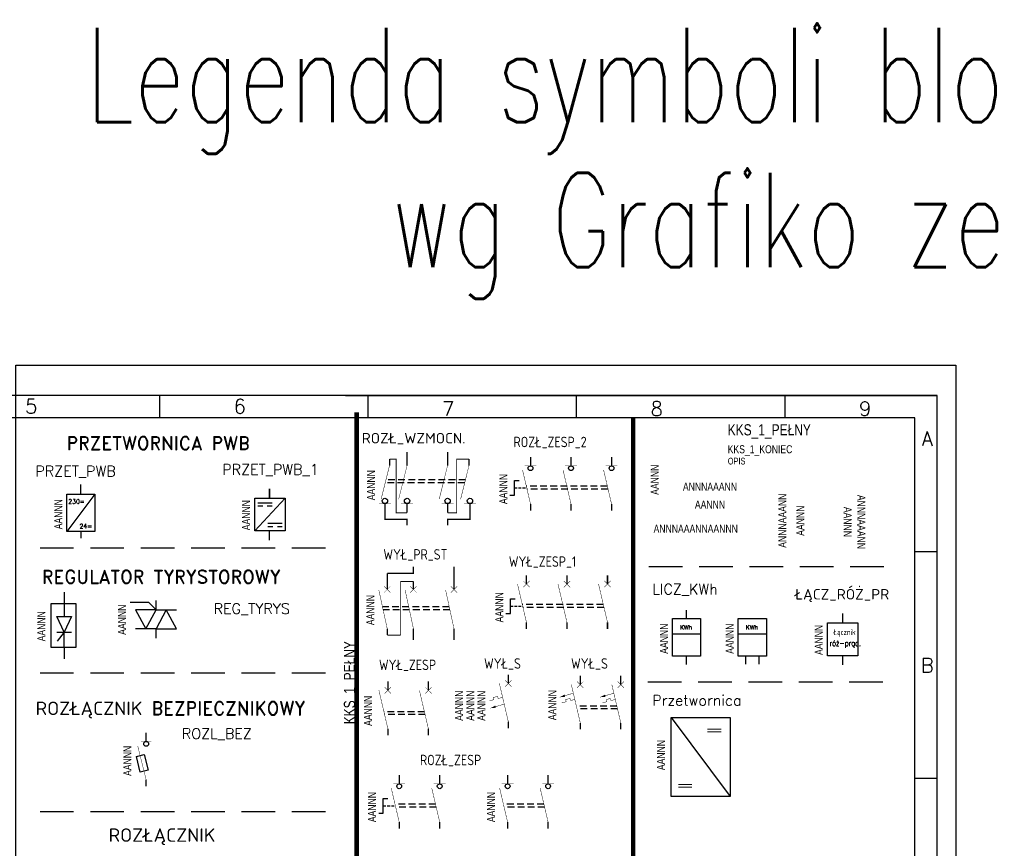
# Model space of a CAD drawing. Header units: millimetres. Extents: x 947 to 1808, y 151 to 525.
# Tile 13 of 27: x 1158 to 1378, y 340 to 525. Entities that reach past the tile are written whole.
import ezdxf
from ezdxf.enums import TextEntityAlignment as Align

# ---------------------------------------------------------------- set-up
doc = ezdxf.new("R2010")
doc.units = ezdxf.units.MM
doc.header["$LTSCALE"] = 15
doc.linetypes.add('DASHED', pattern=[0.75, 0.5, -0.25])
doc.layers.add('E-Przerywana', color=7, linetype='DASHED')
doc.layers.add('KKS_1', color=7, linetype='Continuous', lineweight=5)
doc.styles.add('ADESK1', font='romans', dxfattribs={"bigfont": 'bigfont'})
doc.styles.add('ROMAND', font='romand.shx')
doc.styles.add('ROMANS', font='romans.shx', dxfattribs={"width": 0.7})

# ---------------------------------------------------------------- blocks, each defined once
blk = doc.blocks.new('KKS_1A')
at = {"layer": 'KKS_1', "color": 7, "width": 0.8}
for tag, p in [('KKS_1_POCZ', (9.35, 0.84)), ('KKS_1_KONIEC', (9.35, -3.16))]:
    blk.add_attdef(tag, text='', height=1.8, dxfattribs=at).set_placement(p, align=Align.CENTER)
at = {"layer": 'KKS_1', "color": 7, "width": 0.8, "flags": 1}
blk.add_attdef('KKS_1_PEŁNY', text='', height=2.5, dxfattribs=at).set_placement((9.35, -6.16), align=Align.CENTER)
blk.add_attdef('OPIS', (0.14, -8.66), '', height=1.5, dxfattribs=at)
blk = doc.blocks.new('KKS_1')
at = {"layer": 'KKS_1', "color": 7, "width": 0.8}
blk.add_attdef('KKS_1_PEŁNY', (0.24, 0.41), '', height=1.8, dxfattribs=at)
at = {"layer": 'KKS_1', "color": 7, "width": 0.8, "flags": 1}
blk.add_attdef('OPIS', (0.25, -1.68), '', height=1.5, dxfattribs=at)
blk = doc.blocks.new('PRZET_PWB')
for p, q in [((0, -2.14), (0, 0)), ((-3.14, -10.54), (-3.14, -2.14)), ((3.14, -2.14), (-3.14, -10.54)), ((-3.14, -2.14), (3.14, -2.14)), ((3.14, -2.14), (3.14, -10.54)), ((3.14, -10.54), (-3.14, -10.54)), ((0, -10.54), (0, -12))]:
    blk.add_line(p, q)
at = {"style": 'ROMAND'}
for s, p in [('230=', (-2.82, -4.3)), ('24=', (-0.3, -9.83))]:
    blk.add_text(s, height=1, dxfattribs=at).set_placement(p)
at = {"layer": 'KKS_1', "color": 7, "width": 0.8, "flags": 1}
for tag, p, height in [('KKS_1_PEŁNY', (-8.08, -12.58), 2.5), ('OPIS', (-1.58, -12.56), 1.5)]:
    blk.add_attdef(tag, p, '', height=height, rotation=90, dxfattribs=at)
at = {"layer": 'KKS_1', "color": 7, "width": 0.8}
blk.add_attdef('KKS_1_KONIEC', text='', height=1.8, rotation=90, dxfattribs=at).set_placement((-4.14, -6.65), align=Align.CENTER)
blk = doc.blocks.new('KKS_2')
at = {"layer": 'KKS_1', "color": 7, "width": 0.8, "flags": 1}
for tag, p, height in [('KKS_1_PEŁNY', (0.34, 4.79), 2.5), ('OPIS', (0.35, -1.71), 1.5)]:
    blk.add_attdef(tag, p, '', height=height, dxfattribs=at)
at = {"layer": 'KKS_1', "color": 7, "width": 0.8}
blk.add_attdef('KKS_1_KONIEC', (0.34, 0.79), '', height=1.8, dxfattribs=at)
blk = doc.blocks.new('A3-grafiko')
at = {"color": 5}
for p, q in [((236.21, 287), (236.21, 282)), ((277.78, 287), (410, 287)), ((282.79, 287), (282.79, 282)), ((329.38, 287), (329.38, 282)), ((375.97, 287), (375.97, 282)), ((410, 252.03), (405, 252.03)), ((410, 201.35), (405, 201.35))]:
    blk.add_line(p, q, dxfattribs=at)
at = {"color": 5, "linetype": 'Continuous'}
for p, q in [((405, 282), (29, 282)), ((405, 36.6), (405, 282))]:
    blk.add_line(p, q, dxfattribs=at)
blk.add_lwpolyline([(0, 0), (410, 0), (410, 287), (0, 287)], close=True, dxfattribs=at)
at = {"color": 5, "style": 'ADESK1'}
for s, p in [('5', (207.58, 282.98)), ('6', (254.17, 282.98)), ('7', (300.75, 282.44)), ('8', (347.34, 282.44)), ('9', (393.92, 282.44)), ('A', (407.81, 275.77)), ('B', (407.81, 225.09))]:
    blk.add_text(s, height=3.2, dxfattribs=at).set_placement(p, align=Align.CENTER)
at = {"color": 250, "style": 'ROMAND', "width": 0.9}
for tag, p, height in [('OPRACOWAŁ', (37.1, 33.56), 2), ('ZMIANA1', (109.38, 33.46), 2), ('ZMIANA2', (155.38, 33.46), 2), ('ZMIANA3', (201.38, 33.46), 2), ('RODZAJ_DOK', (249.47, 33.04), 2.24), ('BRANŻA', (290.24, 33.04), 2.24), ('NAZWA_ZAKŁADU', (375.8, 32.73), 2.24), ('DATA1', (83.57, 32.98), 2), ('OZN_DOK1', (326.14, 32.25), 2.24), ('SPRAWDZIŁ', (37.1, 29.56), 2), ('DATA2', (83.57, 28.98), 2), ('ZM1_WPROW', (104.85, 29.7), 2), ('DATA', (136.06, 29.29), 2), ('ZM2_WPROW', (150.85, 29.7), 2), ('DATA', (182.06, 29.29), 2), ('ZM3_WPROW', (196.85, 29.7), 2), ('DATA', (228.06, 29.29), 2), ('OZN_DOK2', (326.14, 28.41), 2.24), ('NAZWA_OBIEKTU', (375.8, 28.31), 2.24), ('ZATWIERDZIŁ', (37.1, 25.56), 2), ('DATA3', (83.57, 24.98), 2), ('ZM1_ZATW', (104.85, 25.7), 2), ('DATA', (136.06, 25.29), 2), ('ZM2_ZATW', (150.85, 25.7), 2), ('DATA', (182.06, 25.29), 2), ('ZM3_ZATW', (196.85, 25.7), 2), ('DATA', (228.06, 25.29), 2), ('NAZWA_PRAC', (337.12, 22.56), 2.24), ('OPIS_ZM_1', (98.41, 19.26), 1.5), ('OPIS_ZM_2', (144.41, 19.26), 1.5), ('OPIS_ZM_3', (190.41, 19.26), 1.5), ('OPIS_ZM_1', (98.41, 16.76), 1.5), ('OPIS_ZM_2', (144.41, 16.76), 1.5), ('OPIS_ZM_3', (190.41, 16.76), 1.5), ('1', (392.03, 15.36), 2.24), ('144', (401.64, 16), 2.24), ('OPIS_ZM_1', (98.41, 14.26), 1.5), ('OPIS_ZM_2', (144.41, 14.26), 1.5), ('OPIS_ZM_3', (190.41, 14.26), 1.5), ('1:1', (368.28, 15.07), 2.24), ('00', (381.56, 12.67), 2.24), ('A3', (368.28, 6.92), 2.24), ('APLIKACJA', (392.03, 7.2), 2)]:
    blk.add_attdef(tag, p, '', height=height, dxfattribs=at)
at = {"color": 1, "style": 'ROMAND'}
for tag, p, height, width in [('TYTUL_1', (249.41, 28.34), 2.24, 0.9), ('TYTUL_2', (249.41, 25.22), 2.24, 0.9), ('TYTUL_3', (249.41, 22.18), 2.24, 0.9), ('PLIK', (37.72, 6.22), 1.8, 0.8)]:
    blk.add_attdef(tag, p, '', height=height, dxfattribs=dict(at, width=width))
blk.add_attdef('NUMER_RYS', text='', height=2.34, dxfattribs=at).set_placement((403.57, 22.95), align=Align.RIGHT)
at = {"color": 250, "style": 'ROMAND', "width": 0.9, "flags": 2}
for tag, p in [('ZAMAWIAJĄCY', (36.8, 20.95)), ('NR_UMOWY', (36.8, 15.67)), ('NAZWA_PROJEKTU', (36.8, 10.73))]:
    blk.add_attdef(tag, p, '', height=2.24, dxfattribs=at)
at = {"color": 1, "style": 'ROMAND', "width": 0.9}
blk.add_attdef('NR_DOK', text='', height=2.55, dxfattribs=at).set_placement((341.16, 12.86), align=Align.CENTER)
blk = doc.blocks.new('PRZET_PWB_1')
for p, q in [((0, -2.08), (0, 0)), ((0, 0), (0, -2.08)), ((-3.32, -9.41), (-3.32, -2.08)), ((-3.32, -9.41), (3.46, -2.08)), ((-3.32, -9.41), (-3.32, -2.08)), ((3.46, -2.08), (-3.32, -9.41)), ((-3.32, -2.08), (3.46, -2.08)), ((-3.32, -2.08), (3.46, -2.08)), ((3.46, -2.08), (3.46, -9.41)), ((3.46, -2.08), (3.46, -9.41)), ((0.54, -3.18), (-2.64, -3.18)), ((-2.64, -3.83), (-1.55, -3.83)), ((-0.53, -3.83), (0.56, -3.83)), ((2.79, -7.74), (-0.4, -7.74)), ((-0.39, -8.39), (0.7, -8.39)), ((1.72, -8.39), (2.81, -8.39)), ((3.46, -9.41), (-3.32, -9.41)), ((3.46, -9.41), (-3.32, -9.41)), ((0, -11.48), (0, -9.41)), ((0, -11.48), (0, -9.41))]:
    blk.add_line(p, q)
at = {"layer": 'KKS_1', "color": 7, "width": 0.8, "flags": 1}
for tag, p, height in [('KKS_1_PEŁNY', (-8.1, -9.44), 2.5), ('OPIS', (-1.6, -9.43), 1.5)]:
    blk.add_attdef(tag, p, '', height=height, rotation=90, dxfattribs=at)
at = {"layer": 'KKS_1', "color": 7, "width": 0.8}
blk.add_attdef('KKS_1_KONIEC', (-4.38, -9.25), '', height=1.8, rotation=90, dxfattribs=at)
blk = doc.blocks.new('REG_TYRYST')
at = {"const_width": 0.3}
for points in [[(0, -2.11), (0, 0)], [(0, -8.43), (0, -6.32)]]:
    blk.add_lwpolyline(points, dxfattribs=at)
for points in [[(-1.61, -0.49), (-5.77, -0.49)], [(0, -2.11), (-1.61, -0.49)], [(0, -2.11), (4.56, -2.11)], [(0, -6.32), (-4.56, -6.32)]]:
    blk.add_lwpolyline(points)
for points in [[(-2.28, -6.32), (-2.28, -6.32), (0, -2.11), (-4.56, -2.11)], [(2.28, -2.11), (2.28, -2.11), (0, -6.32), (4.56, -6.32)]]:
    blk.add_lwpolyline(points, close=True)
at = {"layer": 'KKS_1', "color": 7, "width": 0.8, "flags": 1}
for tag, p, height in [('KKS_1_PEŁNY', (-10.73, -8.73), 2.5), ('OPIS', (-4.23, -8.72), 1.5)]:
    blk.add_attdef(tag, p, '', height=height, rotation=90, dxfattribs=at)
at = {"layer": 'KKS_1', "color": 7, "width": 0.8}
blk.add_attdef('KKS_1_KONIEC', (-6.73, -7.68), '', height=1.8, rotation=90, dxfattribs=at)
blk = doc.blocks.new('ROZL_BEZP')
for points, const_width in [([(0, 0), (0, -1.98)], 0.3), ([(-1.15, -1.98), (0, -1.98)], 0.1), ([(0, -1.98), (1.15, -1.98)], 0.1), ([(0, -10.54), (-1.87, -3.04)], 0.1), ([(0, -10.54), (0, -12)], 0.3)]:
    blk.add_lwpolyline(points, dxfattribs=dict(const_width=const_width))
blk.add_lwpolyline([(-0.44, -4.93), (0.43, -8.42), (-1.31, -8.86), (-2.18, -5.36)], close=True)
blk.add_circle((0, -2.52), 0.537)
at = {"layer": 'KKS_1', "color": 7, "width": 0.8, "flags": 1}
for tag, p, height in [('KKS_1_PEŁNY', (-7.28, -10.34), 2.5), ('OPIS', (-0.78, -10.33), 1.5)]:
    blk.add_attdef(tag, p, '', height=height, rotation=90, dxfattribs=at)
at = {"layer": 'KKS_1', "color": 7, "width": 0.8}
blk.add_attdef('KKS_1_KONIEC', (-3.28, -9.69), '', height=1.8, rotation=90, dxfattribs=at)
blk = doc.blocks.new('Licznik KWh')
for p, q in [((-3.14, -10.27), (-3.14, -1.88)), ((-3.14, -1.88), (3.14, -1.88)), ((3.14, -1.88), (3.14, -10.27)), ((3.14, -5.34), (-3.14, -5.34)), ((3.14, -10.27), (-3.14, -10.27))]:
    blk.add_line(p, q)
at = {"const_width": 0.3}
for points in [[(0, -1.88), (0, 0)], [(0, -12.16), (0, -10.27)]]:
    blk.add_lwpolyline(points, dxfattribs=at)
at = {"style": 'ROMAND'}
blk.add_text('KWh', height=1, dxfattribs=at).set_placement((-1.46, -4.34))
at = {"layer": 'KKS_1', "color": 7, "width": 0.8, "flags": 1}
for tag, p, height in [('KKS_1_PEŁNY', (-8.08, -12.31), 2.5), ('OPIS', (-1.58, -12.3), 1.5)]:
    blk.add_attdef(tag, p, '', height=height, rotation=90, dxfattribs=at)
at = {"layer": 'KKS_1', "color": 7, "width": 0.8}
blk.add_attdef('KKS_1_KONIEC', text='', height=1.8, rotation=90, dxfattribs=at).set_placement((-4.14, -6.39), align=Align.CENTER)
blk = doc.blocks.new('Łącznik róznicowo-prądowy')
for p, q in [((-3.39, -9.45), (-3.39, -2.12)), ((-3.39, -9.45), (-3.39, -2.12)), ((-3.39, -2.12), (3.39, -2.12)), ((-3.39, -2.12), (3.39, -2.12)), ((3.39, -2.12), (3.39, -9.45)), ((3.39, -2.12), (3.39, -9.45)), ((3.39, -9.45), (-3.39, -9.45)), ((3.39, -9.45), (-3.39, -9.45))]:
    blk.add_line(p, q)
at = {"const_width": 0.3}
for points in [[(0, -2.12), (0, 0)], [(0, -11.56), (0, -9.45)]]:
    blk.add_lwpolyline(points, dxfattribs=at)
at = {"style": 'ROMANS', "width": 0.7}
for s, p in [('Łącznik', (-2.07, -4.84)), ('róż-prąd.', (-2.95, -7.29))]:
    blk.add_text(s, height=1.3, dxfattribs=at).set_placement(p)
at = {"layer": 'KKS_1', "color": 7, "width": 0.8, "flags": 1}
for tag, p, height in [('KKS_1_PEŁNY', (-8.17, -9.48), 2.5), ('OPIS', (-1.67, -9.47), 1.5)]:
    blk.add_attdef(tag, p, '', height=height, rotation=90, dxfattribs=at)
at = {"layer": 'KKS_1', "color": 7, "width": 0.8}
blk.add_attdef('KKS_1_KONIEC', (-4.45, -9.29), '', height=1.8, rotation=90, dxfattribs=at)
blk = doc.blocks.new('REG_TYRYST_1')
at = {"const_width": 0.3}
for points in [[(0, 0), (0, -2.64)], [(0, -12.3), (0, -14.96)]]:
    blk.add_lwpolyline(points, dxfattribs=at)
blk.add_lwpolyline([(-3, -2.64), (-3, -12.3), (2.66, -12.3), (2.66, -2.64)], close=True)
for points in [[(0, -2.64), (0, -5.49)], [(-1.67, -5.49), (1.61, -5.49), (0, -8.96), (-1.67, -5.49)], [(-1.65, -8.96), (1.64, -8.96)], [(-0.01, -8.96), (-1.54, -10.95)], [(0, -12.3), (0, -8.96)]]:
    blk.add_lwpolyline(points)
at = {"layer": 'KKS_1', "color": 7, "width": 0.8, "flags": 1}
for tag, p, height in [('KKS_1_PEŁNY', (-8.19, -15.32), 2.5), ('OPIS', (-1.69, -15.31), 1.5)]:
    blk.add_attdef(tag, p, '', height=height, rotation=90, dxfattribs=at)
at = {"layer": 'KKS_1', "color": 7, "width": 0.8}
blk.add_attdef('KKS_1_KONIEC', (-4.19, -14.27), '', height=1.8, rotation=90, dxfattribs=at)
blk = doc.blocks.new('Licznik_1 KWh')
for p, q in [((-3.14, -8.39), (-3.14, 0)), ((-3.14, 0), (3.14, 0)), ((3.14, 0), (3.14, -8.39)), ((3.14, -3.46), (-3.14, -3.46)), ((3.14, -8.39), (-3.14, -8.39))]:
    blk.add_line(p, q)
at = {"const_width": 0.3}
for points in [[(-1.49, -10.27), (-1.49, -8.39)], [(1.49, -10.27), (1.49, -8.39)]]:
    blk.add_lwpolyline(points, dxfattribs=at)
at = {"style": 'ROMAND'}
blk.add_text('KWh', height=1, dxfattribs=at).set_placement((-1.46, -2.46))
at = {"layer": 'KKS_1', "color": 7, "width": 0.8, "flags": 1}
for tag, p, height in [('KKS_1_PEŁNY', (-8.08, -10.43), 2.5), ('OPIS', (-1.58, -10.42), 1.5)]:
    blk.add_attdef(tag, p, '', height=height, rotation=90, dxfattribs=at)
at = {"layer": 'KKS_1', "color": 7, "width": 0.8}
blk.add_attdef('KKS_1_KONIEC', text='', height=1.8, rotation=90, dxfattribs=at).set_placement((-4.14, -4.51), align=Align.CENTER)
blk = doc.blocks.new('ROZL_WZMOCN')
at = {"linetype": 'DASHED', "ltscale": 0.2}
for p, q in [((13.04, -6.2), (-4.72, -6.2)), ((12.88, -6.84), (-4.88, -6.84))]:
    blk.add_line(p, q, dxfattribs=at)
for points, const_width in [([(0, -3.01), (0, 0)], 0.3), ([(9.05, -3.01), (9.05, 0)], 0.3), ([(-3.92, -3.01), (-3.92, -1.55)], 0.3), ([(0, -13.55), (-2.44, -13.55), (-2.44, -1.55), (-3.92, -1.55), (-3.92, -1.55)], 0.2), ([(9.05, -13.55), (11.09, -13.55), (11.09, -1.55), (13.84, -1.55)], 0.2), ([(13.84, -3.01), (13.84, -1.55)], 0.3), ([(-3.92, -3.01), (-5.79, -10.51)], 0.1), ([(0, -3.01), (-1.87, -10.51)], 0.1), ([(9.05, -3.01), (7.19, -10.51)], 0.1), ([(13.84, -3.01), (11.97, -10.51)], 0.1), ([(-4.94, -11.57), (-6.27, -11.57)], 0.1), ([(-4.94, -13.55), (-4.94, -11.57)], 0.3), ([(-3.62, -11.57), (-4.94, -11.57)], 0.1), ([(0, -11.57), (-1.32, -11.57)], 0.1), ([(0, -13.55), (0, -11.57)], 0.3), ([(1.32, -11.57), (0, -11.57)], 0.1), ([(9.05, -11.57), (7.73, -11.57)], 0.1), ([(9.05, -13.55), (9.05, -11.57)], 0.3), ([(10.38, -11.57), (9.05, -11.57)], 0.1), ([(14.06, -11.57), (12.74, -11.57)], 0.1), ([(14.06, -13.55), (14.06, -11.57)], 0.3), ([(15.38, -11.57), (14.06, -11.57)], 0.1), ([(-4.94, -13.55), (-4.94, -14.99), (0, -14.99), (0, -16.37)], 0.3), ([(14.06, -13.55), (14.06, -14.99), (9.05, -14.99), (9.05, -16.37)], 0.3)]:
    blk.add_lwpolyline(points, dxfattribs=dict(const_width=const_width))
for centre in [(-4.94, -10.91), (0, -10.91), (9.05, -10.91), (14.06, -10.91)]:
    blk.add_circle(centre, 0.596)
at = {"layer": 'KKS_1', "color": 7, "width": 0.8, "flags": 1}
for tag, p, height in [('KKS_1_PEŁNY', (-11.49, -10.85), 2.5), ('OPIS', (-4.99, -10.84), 1.5)]:
    blk.add_attdef(tag, p, '', height=height, rotation=90, dxfattribs=at)
at = {"layer": 'KKS_1', "color": 7, "width": 0.8}
blk.add_attdef('KKS_1_KONIEC', (-7.15, -10.76), '', height=1.8, rotation=90, dxfattribs=at)
blk = doc.blocks.new('WYŁ_PR_ST')
at = {"linetype": 'DASHED', "ltscale": 0.2}
for p, q in [((8, -9), (-6.91, -9)), ((8.14, -9.64), (-6.77, -9.64))]:
    blk.add_line(p, q, dxfattribs=at)
for points, const_width in [([(-5.86, -1.51), (0, -1.51), (0, 0)], 0.3), ([(9.05, 0), (9.05, -5.1)], 0.3), ([(-5.86, -1.51), (-5.86, -5.1)], 0.3), ([(-6.57, -4.39), (-5.16, -5.8)], 0.1), ([(-5.16, -4.39), (-6.57, -5.8)], 0.1), ([(0, -3.3), (-2.86, -3.3), (-2.86, -15.3)], 0.2), ([(-0.71, -4.39), (0.71, -5.8)], 0.1), ([(0.71, -4.39), (-0.71, -5.8)], 0.1), ([(0, -3.3), (0, -5.1)], 0.3), ([(8.35, -4.39), (9.76, -5.8)], 0.1), ([(9.76, -4.39), (8.35, -5.8)], 0.1), ([(-5.86, -13.87), (-7.73, -5.25)], 0.1), ([(0, -13.87), (-1.86, -5.25)], 0.1), ([(9.06, -13.87), (7.19, -5.25)], 0.1), ([(-5.86, -13.87), (-5.86, -15.3)], 0.3), ([(-2.86, -15.3), (-5.86, -15.3)], 0.2), ([(0, -13.87), (0, -16.36)], 0.3), ([(9.05, -13.87), (9.05, -16.36)], 0.3)]:
    blk.add_lwpolyline(points, dxfattribs=dict(const_width=const_width))
at = {"layer": 'KKS_1', "color": 7, "width": 0.8, "flags": 1}
for tag, p, height in [('KKS_1_PEŁNY', (-12.05, -13.08), 2.5), ('OPIS', (-6.82, -13.23), 1.5)]:
    blk.add_attdef(tag, p, '', height=height, rotation=90, dxfattribs=at)
at = {"layer": 'KKS_1', "color": 7, "width": 0.8}
blk.add_attdef('KKS_1_KONIEC', (-8.71, -13.08), '', height=1.8, rotation=90, dxfattribs=at)
blk = doc.blocks.new('WYŁ_S')
at = {"linetype": 'DASHED', "ltscale": 0.2}
for p, q in [((8.17, -6.76), (-0.88, -6.76)), ((8.32, -7.4), (-0.73, -7.4))]:
    blk.add_line(p, q, dxfattribs=at)
for points, const_width in [([(0, 0), (0, -1.98)], 0.3), ([(9.05, 0), (9.05, -1.98)], 0.3), ([(0, -10.54), (-2, -1.98)], 0.1), ([(-0.71, -1.28), (0.71, -2.69)], 0.1), ([(-0.71, -2.69), (0.71, -1.28)], 0.1), ([(9.05, -10.54), (7.05, -1.98)], 0.1), ([(8.35, -1.28), (9.76, -2.69)], 0.1), ([(8.35, -2.69), (9.76, -1.28)], 0.1), ([(-4.06, -4.62), (-1.61, -3.91)], 0.1), ([(4.99, -4.62), (7.44, -3.91)], 0.1), ([(-1.24, -5.29), (-2.18, -5.54), (-2.31, -5.06), (-3.28, -5.32), (-3.15, -5.8), (-4.14, -6.06)], 0.1), ([(7.81, -5.29), (6.87, -5.54), (6.74, -5.06), (5.78, -5.32), (5.91, -5.8), (4.91, -6.06)], 0.1), ([(0, -10.54), (0, -12)], 0.3), ([(9.05, -10.54), (9.05, -12)], 0.3)]:
    blk.add_lwpolyline(points, dxfattribs=dict(const_width=const_width))
for points in [[(-4.68, -4.8, 0, 0.5, 0), (-3.45, -4.45, 0.5, 0.5, 0)], [(4.38, -4.8, 0, 0.5, 0), (5.6, -4.45, 0.5, 0.5, 0)]]:
    blk.add_lwpolyline(points, format="xyseb")
at = {"layer": 'KKS_1', "color": 7, "width": 0.8, "flags": 1}
for tag, p, height in [('KKS_1_PEŁNY', (-9.19, -10.51), 2.5), ('OPIS', (-2.95, -10.56), 1.5)]:
    blk.add_attdef(tag, p, '', height=height, rotation=90, dxfattribs=at)
at = {"layer": 'KKS_1', "color": 7, "width": 0.8}
blk.add_attdef('KKS_1_KONIEC', (-5.34, -9.93), '', height=1.8, rotation=90, dxfattribs=at)
blk = doc.blocks.new('ŁĄCZN_S_3')
for points, const_width in [([(0, 0), (0, -1.98)], 0.3), ([(0, -10.54), (-2, -1.98)], 0.1), ([(-0.71, -1.28), (0.71, -2.69)], 0.1), ([(-0.71, -2.69), (0.71, -1.28)], 0.1), ([(-1.34, -5.1), (-2.28, -5.35), (-2.41, -4.87), (-3.38, -5.13), (-3.25, -5.61), (-4.24, -5.88)], 0.1), ([(-3.44, -7.34), (-0.99, -6.62)], 0.1), ([(0, -10.54), (0, -12)], 0.3)]:
    blk.add_lwpolyline(points, dxfattribs=dict(const_width=const_width))
blk.add_lwpolyline([(-4.05, -7.52, 0, 0.5, 0), (-2.83, -7.16, 0.5, 0.5, 0)], format="xyseb")
at = {"layer": 'KKS_1', "color": 7, "width": 0.8, "flags": 1}
for tag, p, height in [('KKS_3_PEŁNY', (-14.11, -10.33), 2.5), ('KKS_2_PEŁNY', (-11.61, -10.33), 2.5), ('KKS_1_PEŁNY', (-9.11, -10.33), 2.5), ('OPIS1', (-2.61, -10.32), 1.5)]:
    blk.add_attdef(tag, p, '', height=height, rotation=90, dxfattribs=at)
at = {"layer": 'KKS_1', "color": 7, "width": 0.8}
for tag, p in [('KKS_3_KONIEC', (-10.11, -10.33)), ('KKS_2_KONIEC', (-7.61, -10.33)), ('KKS_1_KONIEC', (-5.11, -10.33))]:
    blk.add_attdef(tag, p, '', height=1.8, rotation=90, dxfattribs=at)
blk = doc.blocks.new('ROZL_ZESP_1')
for p, q in [((-3.56, -8.54), (-3.56, -5.29)), ((-3.56, -5.29), (-2.53, -5.29)), ((-4.59, -8.54), (-3.56, -8.54))]:
    blk.add_line(p, q)
at = {"linetype": 'DASHED', "ltscale": 0.2}
for p, q in [((8.11, -6.54), (-0.94, -6.54)), ((8.26, -7.18), (-0.79, -7.18))]:
    blk.add_line(p, q, dxfattribs=at)
for points, const_width in [([(0, 0), (0, -1.98)], 0.3), ([(9.05, 0), (9.05, -1.98)], 0.3), ([(0, -1.98), (-1.32, -1.98)], 0.1), ([(1.32, -1.98), (0, -1.98)], 0.1), ([(9.05, -1.98), (7.73, -1.98)], 0.1), ([(10.38, -1.98), (9.05, -1.98)], 0.1), ([(0, -10.54), (-1.79, -2.89)], 0.1), ([(9.05, -10.54), (7.26, -2.89)], 0.1), ([(0, -10.54), (0, -12)], 0.3), ([(9.05, -10.54), (9.05, -12)], 0.3)]:
    blk.add_lwpolyline(points, dxfattribs=dict(const_width=const_width))
for centre in [(0, -2.52), (9.05, -2.52)]:
    blk.add_circle(centre, 0.537)
at = {"layer": 'E-Przerywana', "ltscale": 0.08}
blk.add_line((-3.56, -6.91), (-0.84, -6.91), dxfattribs=at)
at = {"layer": 'KKS_1', "color": 7, "width": 0.8, "flags": 1}
for tag, p, height in [('KKS_1_PEŁNY', (-9.03, -11.11), 2.5), ('OPIS', (-2.95, -10.56), 1.5)]:
    blk.add_attdef(tag, p, '', height=height, rotation=90, dxfattribs=at)
at = {"layer": 'KKS_1', "color": 7, "width": 0.8}
blk.add_attdef('KKS_1_KONIEC', (-5.18, -10.54), '', height=1.8, rotation=90, dxfattribs=at)
blk = doc.blocks.new('ROZL_ZESP_2')
for p, q in [((-3.56, -8.54), (-3.56, -5.29)), ((-3.56, -5.29), (-2.53, -5.29)), ((-4.59, -8.54), (-3.56, -8.54))]:
    blk.add_line(p, q)
at = {"linetype": 'DASHED', "ltscale": 0.2}
for p, q in [((17.17, -6.54), (-0.94, -6.54)), ((17.32, -7.18), (-0.79, -7.18))]:
    blk.add_line(p, q, dxfattribs=at)
for points, const_width in [([(0, 0), (0, -1.98)], 0.3), ([(9.05, 0), (9.05, -1.98)], 0.3), ([(18.11, 0), (18.11, -1.98)], 0.3), ([(0, -1.98), (-1.32, -1.98)], 0.1), ([(1.32, -1.98), (0, -1.98)], 0.1), ([(9.05, -1.98), (7.73, -1.98)], 0.1), ([(10.38, -1.98), (9.05, -1.98)], 0.1), ([(18.11, -1.98), (16.78, -1.98)], 0.1), ([(19.43, -1.98), (18.11, -1.98)], 0.1), ([(0, -10.54), (-1.79, -2.89)], 0.1), ([(9.05, -10.54), (7.26, -2.89)], 0.1), ([(18.11, -10.54), (16.32, -2.89)], 0.1), ([(0, -10.54), (0, -12)], 0.3), ([(9.05, -10.54), (9.05, -12)], 0.3), ([(18.11, -10.54), (18.11, -12)], 0.3)]:
    blk.add_lwpolyline(points, dxfattribs=dict(const_width=const_width))
for centre in [(0, -2.52), (9.05, -2.52), (18.11, -2.52)]:
    blk.add_circle(centre, 0.537)
at = {"layer": 'E-Przerywana', "ltscale": 0.08}
blk.add_line((-3.56, -6.91), (-0.84, -6.91), dxfattribs=at)
at = {"layer": 'KKS_1', "color": 7, "width": 0.8, "flags": 1}
for tag, p, height in [('KKS_1_PEŁNY', (-9.03, -11.11), 2.5), ('OPIS', (-2.95, -10.56), 1.5)]:
    blk.add_attdef(tag, p, '', height=height, rotation=90, dxfattribs=at)
at = {"layer": 'KKS_1', "color": 7, "width": 0.8}
blk.add_attdef('KKS_1_KONIEC', (-5.18, -10.54), '', height=1.8, rotation=90, dxfattribs=at)
blk = doc.blocks.new('WYŁ_ZESP_1')
for p, q in [((-3.56, -8.54), (-3.56, -5.29)), ((-3.56, -5.29), (-2.53, -5.29)), ((-4.59, -8.54), (-3.56, -8.54))]:
    blk.add_line(p, q)
at = {"linetype": 'DASHED', "ltscale": 0.2}
for p, q in [((17.17, -6.54), (-0.94, -6.54)), ((17.32, -7.18), (-0.79, -7.18))]:
    blk.add_line(p, q, dxfattribs=at)
for points, const_width in [([(0, 0), (0, -1.98)], 0.3), ([(9.05, 0), (9.05, -1.98)], 0.3), ([(18.11, 0), (18.11, -1.98)], 0.3), ([(0, -10.54), (-2, -1.98)], 0.1), ([(-0.71, -1.28), (0.71, -2.69)], 0.1), ([(-0.71, -2.69), (0.71, -1.28)], 0.1), ([(9.05, -10.54), (7.05, -1.98)], 0.1), ([(8.35, -1.28), (9.76, -2.69)], 0.1), ([(8.35, -2.69), (9.76, -1.28)], 0.1), ([(18.11, -10.54), (16.11, -1.98)], 0.1), ([(17.4, -1.28), (18.81, -2.69)], 0.1), ([(17.4, -2.69), (18.81, -1.28)], 0.1), ([(0, -10.54), (0, -12)], 0.3), ([(9.05, -10.54), (9.05, -12)], 0.3), ([(18.11, -10.54), (18.11, -12)], 0.3)]:
    blk.add_lwpolyline(points, dxfattribs=dict(const_width=const_width))
at = {"layer": 'E-Przerywana', "ltscale": 0.08}
blk.add_line((-3.56, -6.91), (-0.84, -6.91), dxfattribs=at)
at = {"layer": 'KKS_1', "color": 7, "width": 0.8, "flags": 1}
for tag, p, height in [('KKS_1_PEŁNY', (-9.03, -11.11), 2.5), ('OPIS', (-2.95, -10.56), 1.5)]:
    blk.add_attdef(tag, p, '', height=height, rotation=90, dxfattribs=at)
at = {"layer": 'KKS_1', "color": 7, "width": 0.8}
blk.add_attdef('KKS_1_KONIEC', (-5.18, -10.54), '', height=1.8, rotation=90, dxfattribs=at)
blk = doc.blocks.new('PRZETW_PR_ST')
for p, q in [((-6.59, 0), (6.59, -17.62)), ((-6.59, -17.62), (-6.59, 0)), ((-6.59, 0), (6.59, 0)), ((6.59, 0), (6.59, -17.62)), ((6.59, -17.62), (-6.59, -17.62))]:
    blk.add_line(p, q)
at = {"style": 'ROMAND'}
for p in [(1.18, -3.76), (2.59, -3.76), (-5.35, -16.14), (-3.94, -16.14)]:
    blk.add_text('=', height=2.1, dxfattribs=at).set_placement(p)
at = {"layer": 'KKS_1', "color": 7, "width": 0.8, "flags": 1}
for tag, p, height in [('KKS_1_PEŁNY', (-11.94, -12.15), 2.5), ('OPIS', (-5.44, -12.14), 1.5)]:
    blk.add_attdef(tag, p, '', height=height, rotation=90, dxfattribs=at)
at = {"layer": 'KKS_1', "color": 7, "width": 0.8}
blk.add_attdef('KKS_1_KONIEC', text='', height=1.8, rotation=90, dxfattribs=at).set_placement((-8, -6), align=Align.CENTER)
blk = doc.blocks.new('ROZL_ZESP_3b')
at = {"linetype": 'DASHED', "ltscale": 0.2}
for p, q in [((8.11, -6.54), (-0.94, -6.54)), ((8.26, -7.18), (-0.79, -7.18))]:
    blk.add_line(p, q, dxfattribs=at)
for points, const_width in [([(0, 0), (0, -1.98)], 0.3), ([(9.05, 0), (9.05, -1.98)], 0.3), ([(0, -1.98), (-1.32, -1.98)], 0.1), ([(1.32, -1.98), (0, -1.98)], 0.1), ([(9.05, -1.98), (7.73, -1.98)], 0.1), ([(10.38, -1.98), (9.05, -1.98)], 0.1), ([(0, -10.54), (-1.79, -2.89)], 0.1), ([(9.05, -10.54), (7.26, -2.89)], 0.1), ([(0, -10.54), (0, -12)], 0.3), ([(9.05, -10.54), (9.05, -12)], 0.3)]:
    blk.add_lwpolyline(points, dxfattribs=dict(const_width=const_width))
for centre in [(0, -2.52), (9.05, -2.52)]:
    blk.add_circle(centre, 0.537)
at = {"layer": 'KKS_1', "color": 7, "width": 0.8, "flags": 1}
for tag, p, height in [('KKS_1_PEŁNY', (-6.64, -11.11), 2.5), ('OPIS', (-0.57, -10.56), 1.5)]:
    blk.add_attdef(tag, p, '', height=height, rotation=90, dxfattribs=at)
at = {"layer": 'KKS_1', "color": 7, "width": 0.8}
blk.add_attdef('KKS_1_KONIEC', (-2.8, -10.54), '', height=1.8, rotation=90, dxfattribs=at)
blk = doc.blocks.new('WYŁ_ZESPOL')
at = {"linetype": 'DASHED', "ltscale": 0.2}
for p, q in [((8.17, -6.76), (-0.88, -6.76)), ((8.32, -7.4), (-0.73, -7.4))]:
    blk.add_line(p, q, dxfattribs=at)
for points, const_width in [([(0, 0), (0, -1.98)], 0.3), ([(9.05, 0), (9.05, -1.98)], 0.3), ([(0, -10.54), (-2, -1.98)], 0.1), ([(-0.71, -1.28), (0.71, -2.69)], 0.1), ([(-0.71, -2.69), (0.71, -1.28)], 0.1), ([(9.05, -10.54), (7.05, -1.98)], 0.1), ([(8.35, -1.28), (9.76, -2.69)], 0.1), ([(8.35, -2.69), (9.76, -1.28)], 0.1), ([(0, -10.54), (0, -12)], 0.3), ([(9.05, -10.54), (9.05, -12)], 0.3)]:
    blk.add_lwpolyline(points, dxfattribs=dict(const_width=const_width))
at = {"layer": 'KKS_1', "color": 7, "width": 0.8, "flags": 1}
for tag, p, height in [('KKS_1_PEŁNY', (-6.39, -10.94), 2.5), ('OPIS', (-1.16, -10.56), 1.5)]:
    blk.add_attdef(tag, p, '', height=height, rotation=90, dxfattribs=at)
at = {"layer": 'KKS_1', "color": 7, "width": 0.8}
blk.add_attdef('KKS_1_KONIEC', (-3.55, -9.93), '', height=1.8, rotation=90, dxfattribs=at)

msp = doc.modelspace()

# ---------------------------------------------------------------- linework, layer by layer
at = {"linetype": 'DASHED'}
for p, q in [((1162.12, 406.65), (1227.05, 406.65)), ((1298.15, 402.48), (1353.31, 402.48)), ((1162.12, 378.69), (1227.05, 378.69)), ((1297.94, 376.72), (1353.31, 376.72)), ((1162.12, 347.7), (1227.05, 347.7))]:
    msp.add_line(p, q, dxfattribs=at)
at = {"const_width": 1}
for points in [[(1232.86, 436.91), (1232.86, 191)], [(1294.64, 435.72), (1294.64, 190.32)]]:
    msp.add_lwpolyline(points, dxfattribs=at)
at = {"layer": 'Defpoints'}
msp.add_lwpolyline([(1156.72, 447.5), (1366.72, 447.5), (1366.72, 150.5), (1156.72, 150.5)], close=True, dxfattribs=at)

# ---------------------------------------------------------------- block references
msp.add_blockref('A3-grafiko', (952.56, 153.72))
for name, p, values in [('ROZL_WZMOCN', (1244.12, 428.05), {'KKS_1_KONIEC': 'AANNN'}), ('ROZL_ZESP_2', (1271.71, 426.97), {'KKS_1_KONIEC': 'AANNN'}), ('PRZET_PWB', (1171.24, 420.82), {'KKS_1_KONIEC': 'AANNN'}), ('PRZET_PWB_1', (1213.42, 419.84), {'KKS_1_KONIEC': 'AANNN'}), ('WYŁ_PR_ST', (1245.55, 402.45), {'KKS_1_KONIEC': 'AANNN'}), ('WYŁ_ZESP_1', (1270.8, 400.54), {'KKS_1_KONIEC': 'AANNN'}), ('REG_TYRYST', (1188.03, 394.9), {'KKS_1_KONIEC': 'AANNN'}), ('Licznik KWh', (1306.55, 392.74), {'KKS_1_KONIEC': 'AANNN'}), ('Łącznik róznicowo-prądowy', (1341.47, 392), {'KKS_1_KONIEC': 'AANNN'}), ('Licznik_1 KWh', (1321.27, 390.86), {'KKS_1_KONIEC': 'AANNN'}), ('ŁĄCZN_S_3', (1266.75, 378.33), {'KKS_1_KONIEC': 'AANNN', 'KKS_3_KONIEC': 'AANNN', 'KKS_2_KONIEC': 'AANNN'}), ('WYŁ_ZESPOL', (1239.83, 376.79), {'KKS_1_KONIEC': 'AANNN'}), ('WYŁ_S', (1282.83, 378.06), {'KKS_1_KONIEC': 'AANNN'}), ('ROZL_BEZP', (1185.82, 365.37), {'KKS_1_KONIEC': 'AANNN'}), ('ROZL_ZESP_1', (1242.37, 355.89), {'KKS_1_KONIEC': 'AANNN'}), ('ROZL_ZESP_3b', (1266.59, 355.89), {'KKS_1_KONIEC': 'AANNN'})]:
    msp.add_blockref(name, p).add_auto_attribs(values)
ref = msp.add_blockref('REG_TYRYST_1', (1167.51, 396.77))
ref.add_attrib('KKS_1_KONIEC', 'AANNN', (1163.32, 385.76), dxfattribs={"layer": 'KKS_1', "color": 7, "height": 1.8, "rotation": 90, "width": 0.8})
ref = msp.add_blockref('PRZETW_PR_ST', (1309.74, 368.72))
ref.add_attrib('KKS_1_KONIEC', 'AANNN', dxfattribs={"layer": 'KKS_1', "color": 7, "height": 1.8, "rotation": 90, "width": 0.8}).set_placement((1301.74, 360.34), align=Align.CENTER)
at = {"layer": 'KKS_1', "rotation": 90}
for name, p, values in [('KKS_2', (1301.17, 418.16), {'KKS_1_KONIEC': 'AANNN'}), ('KKS_1A', (1329.73, 403.37), {'KKS_1_POCZ': 'ANNNAAANN', 'KKS_1_KONIEC': 'AANNN'})]:
    msp.add_blockref(name, p, dxfattribs=at).add_auto_attribs(values)
at = {"layer": 'KKS_1'}
for name, p, values in [('KKS_1A', (1302.46, 418.58), {'KKS_1_POCZ': 'ANNNAAANN', 'KKS_1_KONIEC': 'AANNN'}), ('KKS_1', (1298.97, 409.61), {'KKS_1_PEŁNY': 'ANNNAAANNAANNN'})]:
    msp.add_blockref(name, p, dxfattribs=at).add_auto_attribs(values)
ref = msp.add_blockref('KKS_1A', (1343.89, 421.81), dxfattribs=dict(at, rotation=270))
ref.add_attrib('KKS_1_POCZ', 'ANNNAAANN', dxfattribs={"color": 7, "height": 1.8, "rotation": 270, "width": 0.8}).set_placement((1344.73, 412.45), align=Align.CENTER)
ref.add_attrib('KKS_1_KONIEC', 'AANNN', dxfattribs={"color": 7, "height": 1.8, "rotation": 270, "width": 0.8}).set_placement((1341.67, 412.45), align=Align.CENTER)

# ---------------------------------------------------------------- texts
for s, height, style, width, p in [('Legenda symboli blokowych z atrybutami', 21.1094, 'ROMANS', 0.7, (1172.36, 501.78)), ('wg Grafiko ze zmianami M G', 21.1094, 'ROMANS', 0.7, (1240.37, 469.36)), ('ROZŁ_ZESP_2', 2.34, 'ROMAND', 0.8, (1267.91, 429.15)), ('WYŁ_PR_ST', 2.34, 'ROMAND', 0.8, (1238.83, 404.03)), ('WYŁ_ZESP_1', 2.34, 'ROMAND', 0.8, (1266.85, 402.42)), ('WYŁ_ZESP', 2.34, 'ROMAND', 0.8, (1237.83, 379.33)), ('WYŁ_S', 2.34, 'ROMAND', 0.8, (1261.32, 379.65)), ('WYŁ_S', 2.34, 'ROMAND', 0.8, (1280.76, 379.65)), ('ROZŁ_ZESP', 2.34, 'ROMAND', 0.8, (1247.01, 358.07))]:
    msp.add_text(s, height=height, dxfattribs=dict(style=style, width=width)).set_placement(p)
at = {"style": 'ROMAND'}
for s, height, p in [('PRZETWORNICA PWB', 3, (1168.06, 428.54)), ('ROZŁ_WZMOCN.', 2.34, (1233.99, 430)), ('PRZET_PWB', 2.34, (1161.08, 422.62)), ('PRZET_PWB_1', 2.34, (1202.82, 423)), ('REGULATOR TYRYSTOROWY', 3, (1162.52, 398.69)), ('LICZ_KWh', 2.34, (1298.9, 396.26)), ('ŁĄCZ_RÓŻ_PR', 2.34, (1330.8, 395.11)), ('REG_TYRYS', 2.34, (1200.9, 391.9)), ('ROZŁĄCZNIK BEZPIECZNIKOWY', 3, (1161.12, 369.29)), ('Przetwornica', 2.34, (1298.9, 371.4)), ('ROZL_BEZ', 2.34, (1193.8, 363.95)), ('ROZŁĄCZNIK', 3, (1177.43, 340.96))]:
    msp.add_text(s, height=height, dxfattribs=at).set_placement(p)
at = {"layer": 'KKS_1', "color": 7, "width": 0.8, "flags": 1}
for tag, p, s, height in [('KKS_1_PEŁNY', (1315.77, 431.79), 'ANNNAAANNAANNN', 2.5), ('OPIS', (1315.78, 425.29), 'opis urządzenia', 1.5)]:
    msp.add_attdef(tag, p, s, height=height, dxfattribs=at)
at = {"layer": 'KKS_1', "color": 7, "width": 0.8}
msp.add_attdef('KKS_1_KONIEC', (1315.77, 427.79), 'AANNN', height=1.8, dxfattribs=at)
at = {"layer": 'KKS_1', "color": 7, "width": 0.8, "flags": 1}
msp.add_attdef('KKS_1_PEŁNY', (1232.5, 367.23), 'ANNNAAANNAANNN', height=2.5, rotation=90, dxfattribs=at)

doc.saveas('drawing.dxf')
